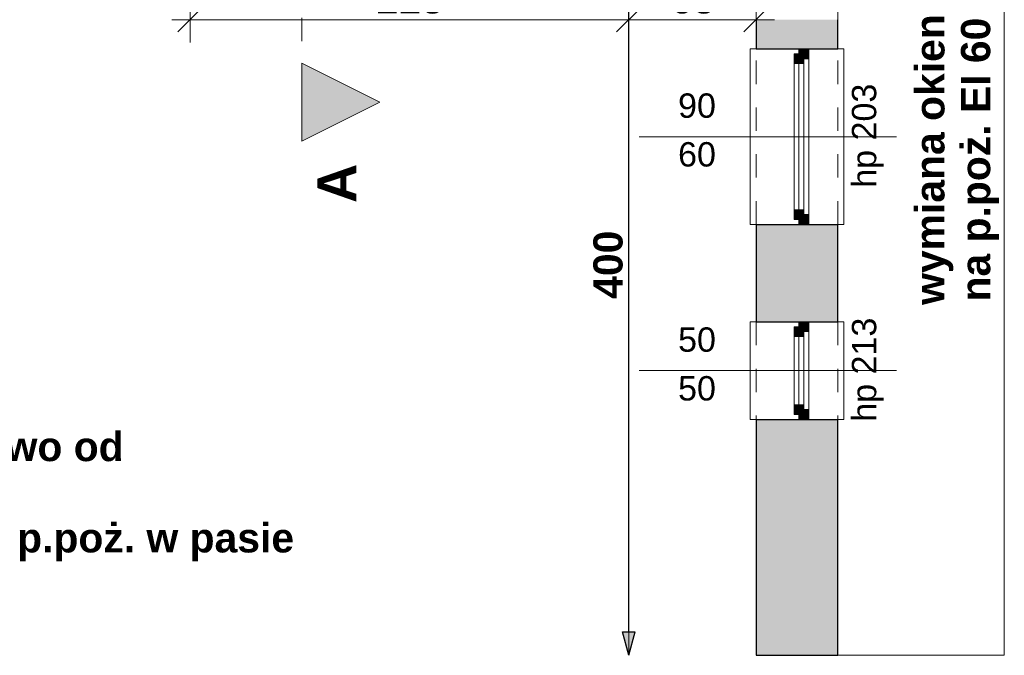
# Model space of a CAD drawing. Header units: centimetres. Extents: x -450 to 939, y -960 to 494.
# Tile 2 of 12: x -137 to 368, y -960 to -634. Entities that reach past the tile are written whole.
import ezdxf

# ---------------------------------------------------------------- set-up
doc = ezdxf.new("R2010")
doc.units = ezdxf.units.CM
doc.header["$MEASUREMENT"] = 0
for name, pattern in [('Przerywana', [24, 12, -12]), ('Przerywana długa', [39, 25, -14]), ('Wipeout_Contour', [100, 0, -100])]:
    doc.linetypes.add(name, pattern=pattern)
for name, color, linetype in [('220 - ŚCIANY WEWNĘTRZNE', 7, 'Continuous'), ('440-Stropy', 7, 'Continuous'), ('Nowe_299-Wymiary Opisy', 7, 'Continuous'), ('Okna Archicada', 7, 'Continuous')]:
    doc.layers.add(name, color=color, linetype=linetype)
for name, color, linetype, lineweight in [('220 - ŚCIANY WEWNĘTRZNE_Nr_pióra__27', 7, 'Continuous', 25), ('220-A Ściany_Nr_pióra__120', 7, 'Continuous', 13), ('220-Ściany_Nr_pióra__19', 255, 'Continuous', 13), ('440-Stropy_Nr_pióra__19', 255, 'Continuous', 0), ('Nowe_220-A Ściany_Nr_pióra__20', 1, 'Continuous', 13), ('Nowe_299-Wymiary Opisy_Nr_pióra__140', 1, 'Continuous', 25), ('Nowe_299-Wymiary Opisy_Nr_pióra__6', 5, 'Continuous', 13), ('Nowe_A-TABELKA_Nr_pióra__140', 1, 'Continuous', 25), ('Nowe_Bloki tekstowe_Nr_pióra__140', 1, 'Continuous', 25), ('Okna Archicada_Nr_pióra__27', 7, 'Continuous', 25), ('Znaczniki okien Archicada_Nr_pióra__7', 7, 'Continuous', 13)]:
    doc.layers.add(name, color=color, linetype=linetype, lineweight=lineweight)
for name, color, linetype, lineweight, true_color in [('840-Znaczniki ogólne_Nr_pióra__5', 7, 'Continuous', 13, 0x40a5ff), ('Nowe_299-Wymiary Opisy_Nr_pióra__45', 7, 'Continuous', 15, 0x40a5ff), ('Nowe_299-Wymiary Opisy_Nr_pióra__85', 7, 'Continuous', 13, 0x80c2ff), ('Okna Archicada_Nr_pióra__23', 7, 'Continuous', 15, 0xff6600), ('Okna Archicada_Nr_pióra__3', 7, 'Continuous', 13, 0xff6600), ('Znaczniki okien Archicada_Nr_pióra__45', 7, 'Continuous', 15, 0x40a5ff)]:
    doc.layers.add(name, color=color, linetype=linetype, lineweight=lineweight, true_color=true_color)
doc.styles.add('STYL_AUTOMATYCZNY_1', font='arial.ttf')
doc.styles.add('STYL_AUTOMATYCZNY_2', font='arial.ttf')
doc.styles.add('STYL_AUTOMATYCZNY_3', font='arial.ttf')
doc.styles.add('STYL_AUTOMATYCZNY_4', font='arial.ttf')
doc.dimstyles.new('STYL_AUTOMATYCZNY__1', dxfattribs={"dimtxt": 15, "dimasz": 11.875, "dimexe": 0.18, "dimexo": 0.0625, "dimgap": 0, "dimtad": 1, "dimtih": 1, "dimtoh": 1, "dimdec": 0, "dimzin": 0, "dimdsep": 46, "dimtxsty": 'STYL_AUTOMATYCZNY_2', "dimblk": 'ARROWHEAD_6', "dimblk1": 'ARROWHEAD_6', "dimblk2": 'ARROWHEAD_6', "dimcen": 0.09, "dimse1": 1, "dimse2": 1, "dimclrd": 256, "dimclre": 256, "dimclrt": 5, "dimadec": 1, "dimazin": 0, "dimtfac": 1, "dimtdec": 4, "dimtmove": 0, "dimatfit": 3, "dimfxl": 1, "dimtolj": 1, "dimtzin": 0, "dimarcsym": 0})
doc.dimstyles.new('STYL_AUTOMATYCZNY__4', dxfattribs={"dimtxt": 15, "dimasz": 11.875, "dimexe": 0.18, "dimexo": 0.0625, "dimgap": 0, "dimtad": 1, "dimdec": 0, "dimzin": 0, "dimdsep": 46, "dimtxsty": 'STYL_AUTOMATYCZNY_3', "dimblk": 'ARROWHEAD_5', "dimblk1": 'ARROWHEAD_5', "dimblk2": 'ARROWHEAD_5', "dimcen": 0.09, "dimse1": 1, "dimse2": 1, "dimclrd": 1, "dimclre": 1, "dimclrt": 1, "dimadec": 1, "dimazin": 0, "dimtfac": 1, "dimtdec": 4, "dimtmove": 0, "dimatfit": 3, "dimfxl": 1, "dimtolj": 1, "dimtzin": 0, "dimarcsym": 0})

# ---------------------------------------------------------------- blocks, each defined once
blk = doc.blocks.new('*D1')
at = {"layer": 'Nowe_299-Wymiary Opisy_Nr_pióra__45', "color": 161, "linetype": 'Continuous', "lineweight": 15, "true_color": 0x40a5ff}
for p, q in [((-43.61, -628.22), (-56.11, -640.72)), ((181.39, -628.22), (168.89, -640.72))]:
    blk.add_line(p, q, dxfattribs=at)
at = {"layer": 'Nowe_299-Wymiary Opisy_Nr_pióra__85', "color": 151, "linetype": 'Continuous', "lineweight": 13, "true_color": 0x80c2ff}
for p, q in [((-49.86, -646.19), (-49.86, -622.75)), ((175.14, -646.19), (175.14, -622.75)), ((-59.23, -634.47), (-49.86, -634.47)), ((-49.86, -634.47), (175.14, -634.47))]:
    blk.add_line(p, q, dxfattribs=at)
at = {"layer": 'Nowe_299-Wymiary Opisy_Nr_pióra__6', "color": 5, "lineweight": 13, "insert": (45.48, -631.47), "char_height": 15, "attachment_point": 7, "style": 'STYL_AUTOMATYCZNY_2'}
blk.add_mtext('\\A1;{\\pql;\\fArial|b0|i0|c238|p0;\\W1.000000;225}', dxfattribs=at)
blk = doc.blocks.new('ARROWHEAD_6')
at = {"color": 0, "linetype": 'Continuous', "lineweight": 0}
for p, q in [((-0.5, -0.5), (0.5, 0.5)), ((0, 0), (-1, 0))]:
    blk.add_line(p, q, dxfattribs=at)
blk = doc.blocks.new('*D3')
at = {"layer": 'Nowe_299-Wymiary Opisy_Nr_pióra__45', "color": 161, "linetype": 'Continuous', "lineweight": 15, "true_color": 0x40a5ff}
for p, q in [((181.39, -628.22), (168.89, -640.72)), ((234.13, -640.72), (246.63, -628.22))]:
    blk.add_line(p, q, dxfattribs=at)
at = {"layer": 'Nowe_299-Wymiary Opisy_Nr_pióra__85', "color": 151, "linetype": 'Continuous', "lineweight": 13, "true_color": 0x80c2ff}
for p, q in [((240.38, -646.19), (240.38, -622.75)), ((175.14, -634.47), (240.38, -634.47)), ((240.38, -634.47), (249.76, -634.47))]:
    blk.add_line(p, q, dxfattribs=at)
at = {"layer": 'Nowe_299-Wymiary Opisy_Nr_pióra__6', "color": 5, "lineweight": 13, "insert": (196.32, -631.47), "char_height": 15, "attachment_point": 7, "style": 'STYL_AUTOMATYCZNY_2'}
blk.add_mtext('\\A1;{\\pql;\\fArial|b0|i0|c238|p0;\\W1.000000;65}', dxfattribs=at)
blk = doc.blocks.new('*D7')
at = {"layer": 'Nowe_299-Wymiary Opisy_Nr_pióra__140', "linetype": 'Continuous', "lineweight": 25}
for points in [[(175.14, -560.47), (171.91, -572.54), (178.38, -572.54)], [(175.14, -960.47), (178.38, -948.4), (171.91, -948.4)]]:
    blk.add_hatch(color=1, dxfattribs=at).paths.add_polyline_path(points)
at = {"layer": 'Nowe_299-Wymiary Opisy_Nr_pióra__140', "color": 1, "linetype": 'Continuous', "lineweight": 25}
for p, q in [((175.14, -560.47), (171.91, -572.54)), ((175.14, -560.47), (178.38, -572.54)), ((178.38, -572.54), (171.91, -572.54)), ((175.14, -948.4), (175.14, -572.54)), ((171.91, -948.4), (178.38, -948.4)), ((175.14, -960.47), (171.91, -948.4)), ((175.14, -960.47), (178.38, -948.4))]:
    blk.add_line(p, q, dxfattribs=at)
at = {"layer": 'Nowe_299-Wymiary Opisy_Nr_pióra__140', "color": 1, "lineweight": 25, "insert": (172.14, -777.63), "char_height": 15, "attachment_point": 7, "rotation": 90, "style": 'STYL_AUTOMATYCZNY_3'}
blk.add_mtext('\\A1;{\\pql;\\fArial|b1|i0|c238|p0;\\W1.000000;400}', dxfattribs=at)
blk = doc.blocks.new('ARROWHEAD_5')
at = {"linetype": 'Continuous', "lineweight": 0}
blk.add_hatch(color=0, dxfattribs=at).paths.add_polyline_path([(-1, 0.2679), (0, 0), (-1, -0.2679)])
at = {"color": 0, "linetype": 'Continuous', "lineweight": 0}
blk.add_line((0, 0), (-1, 0), dxfattribs=at)

msp = doc.modelspace()

# ---------------------------------------------------------------- hatches: boundary and pattern name
at = {"layer": '220-Ściany_Nr_pióra__19', "linetype": 'Continuous', "lineweight": 13}
h = msp.add_hatch(dxfattribs=at)
h.set_pattern_fill('Podwójny_szraf_1_4_0001', color=255, style=0, pattern_type=2)
h.set_pattern_definition([(45, (0, 0), (-22.981, 22.981), []), (45, (-4.596, 4.596), (-22.981, 22.981), [])])
h.paths.add_polyline_path([(-449.86, -250.47), (-41.84, -250.47), (-41.84, 228.03), (282.38, 228.03), (282.38, 169.03), (245.38, 169.03), (245.38, -250.47), (282.38, -250.47), (282.38, -960.47), (367.7, -960.47), (367.7, 228.03), (367.7, 390.38), (-60.62, 390.38), (-449.86, 390.38)])

# ---------------------------------------------------------------- next in the draw order: wipeouts: each hides what was drawn before it
at = {"color": 254, "linetype": 'Wipeout_Contour', "lineweight": 0, "ltscale": 4562.873072}
msp.add_wipeout([(-449.86, 390.38), (-449.86, -250.47), (282.38, -250.47), (282.38, -960.47), (367.7, -960.47), (367.7, -351.72), (367.7, 390.38)], dxfattribs=at).dxf.layer = '440-Stropy'

# ---------------------------------------------------------------- next in the draw order: hatches: boundary and pattern name
at = {"layer": '220 - ŚCIANY WEWNĘTRZNE', "linetype": 'Continuous', "lineweight": 0, "true_color": 0x7f7f7f}
for points in [[(282.38, -634.47), (240.38, -634.47), (240.38, -649.47), (282.38, -649.47)], [(282.38, -739.47), (240.38, -739.47), (240.38, -789.47), (282.38, -789.47)], [(240.38, -960.47), (282.38, -960.47), (282.38, -839.47), (240.38, -839.47)]]:
    msp.add_hatch(color=8, dxfattribs=at).paths.add_polyline_path(points)
at = {"layer": '840-Znaczniki ogólne_Nr_pióra__5', "linetype": 'Continuous', "lineweight": 13, "true_color": 0x40a5ff}
msp.add_hatch(color=161, dxfattribs=at).paths.add_polyline_path([(7.39, -696.69), (47.39, -676.69), (7.39, -656.69)])

# ---------------------------------------------------------------- next in the draw order: linework, layer by layer
at = {"layer": '220 - ŚCIANY WEWNĘTRZNE_Nr_pióra__27', "color": 7, "linetype": 'Continuous', "lineweight": 25}
for p, q in [((240.38, -649.47), (262.38, -649.47)), ((262.38, -649.47), (267.38, -649.47)), ((267.38, -649.47), (282.38, -649.47)), ((240.38, -739.47), (262.38, -739.47)), ((262.38, -739.47), (267.38, -739.47)), ((267.38, -739.47), (282.38, -739.47)), ((240.38, -789.47), (262.38, -789.47)), ((262.38, -789.47), (267.38, -789.47)), ((267.38, -789.47), (282.38, -789.47)), ((240.38, -839.47), (262.38, -839.47)), ((262.38, -839.47), (267.38, -839.47)), ((267.38, -839.47), (282.38, -839.47))]:
    msp.add_line(p, q, dxfattribs=at)
at = {"layer": '220 - ŚCIANY WEWNĘTRZNE_Nr_pióra__27', "color": 7, "linetype": 'Continuous', "lineweight": 25, "flags": 128}
for points in [[(240.38, -634.47), (240.38, -649.47)], [(282.38, -649.47), (282.38, -634.47)], [(240.38, -739.47), (240.38, -789.47)], [(282.38, -789.47), (282.38, -739.47)], [(240.38, -839.47), (240.38, -960.47)], [(282.38, -960.47), (282.38, -839.47)], [(240.38, -960.47), (282.38, -960.47)]]:
    msp.add_lwpolyline(points, dxfattribs=at)
at = {"layer": '220-A Ściany_Nr_pióra__120', "color": 7, "linetype": 'Przerywana długa', "lineweight": 13}
for p in [(367.7, 390.38), (240.38, -960.47)]:
    msp.add_line(p, (367.7, -960.47), dxfattribs=at)
at = {"layer": '440-Stropy_Nr_pióra__19', "color": 255, "linetype": 'Continuous', "lineweight": 0, "flags": 128}
msp.add_lwpolyline([(-449.86, 390.38), (-449.86, -250.47), (282.38, -250.47), (282.38, -960.47), (367.7, -960.47), (367.7, -351.72), (367.7, 390.38)], close=True, dxfattribs=at)
at = {"layer": '840-Znaczniki ogólne_Nr_pióra__5', "color": 161, "linetype": 'Przerywana', "lineweight": 13, "true_color": 0x40a5ff}
msp.add_line((7.39, 422.55), (7.39, -656.69), dxfattribs=at)
at = {"layer": '840-Znaczniki ogólne_Nr_pióra__5', "color": 161, "linetype": 'Continuous', "lineweight": 13, "true_color": 0x40a5ff, "flags": 128}
msp.add_lwpolyline([(7.39, -696.69), (7.39, -656.69), (47.39, -676.69)], close=True, dxfattribs=at)
at = {"layer": 'Nowe_220-A Ściany_Nr_pióra__20', "color": 1, "linetype": 'Continuous', "lineweight": 13}
msp.add_line((175.14, -560.47), (175.14, -960.47), dxfattribs=at)

# ---------------------------------------------------------------- next in the draw order: texts
at = {"layer": '840-Znaczniki ogólne_Nr_pióra__5', "color": 161, "lineweight": 13, "true_color": 0x40a5ff, "insert": (35.39, -728.5), "char_height": 20, "attachment_point": 7, "rotation": 90, "style": 'STYL_AUTOMATYCZNY_4'}
msp.add_mtext('\\A1;{\\pql;\\pt0;\\fArial|b1|i0|c238|p0;\\W1.000000;A}', dxfattribs=at)
at = {"layer": 'Nowe_A-TABELKA_Nr_pióra__140', "color": 1, "linetype": 'Continuous', "lineweight": 25, "insert": (-449.51, -822.47), "char_height": 15, "width": 461.4276, "attachment_point": 1, "line_spacing_factor": 0.936354, "style": 'STYL_AUTOMATYCZNY_4'}
msp.add_mtext('\\A1;{\\pql;\\fArial|b1|i0|c238|p0;\\L\\W1.000000;\\LUWAGA:\\P\\pql;\\fArial|b1|i0|c238|p0;\\l\\W1.000000;\\lWindę należy wydzielić pożarowo od istniejącego budynku porzez\\P\\pql;\\fArial|b1|i0|c238|p0;\\l\\W1.000000;\\lwymienę istniejąc\\fArial|b1|i0|c238|p0;\\l\\W1.000000;\\lych\\fArial|b1|i0|c238|p0;\\l\\W1.000000;\\l ok\\fArial|b1|i0|c238|p0;\\l\\W1.000000;\\lien\\fArial|b1|i0|c238|p0;\\l\\W1.000000;\\l na p.poż. w pasie 4m \\fArial|b1|i0|c238|p0;\\l\\H0.984482x;\\W1.000000;\\l+ wełna na elewacj\\fArial|b1|i0|c238|p0;\\H1.015763x;\\W1.000000;i}', dxfattribs=at)
at = {"layer": 'Nowe_Bloki tekstowe_Nr_pióra__140', "color": 1, "linetype": 'Continuous', "lineweight": 25, "insert": (322.01, -706.21), "char_height": 15, "width": 173.2349, "attachment_point": 2, "rotation": 90, "line_spacing_factor": 0.938653, "style": 'STYL_AUTOMATYCZNY_4'}
msp.add_mtext('\\A1;{\\pqc;\\fArial|b1|i0|c238|p0;\\W1.000000;wymiana okien na p.poż.\\fArial|b1|i0|c238|p0;\\W1.000000; EI 60}', dxfattribs=at)
at = {"layer": 'Znaczniki okien Archicada_Nr_pióra__7', "color": 7, "lineweight": 13, "insert": (200.38, -808.43), "char_height": 12.5, "attachment_point": 7, "style": 'STYL_AUTOMATYCZNY_1'}
msp.add_mtext('\\A1;{\\pql;\\pt0;\\fArial|b0|i0|c238|p0;\\W1.000000;50\\fArial|b0|i0|c238|p0;\\W1.000000;\\A1{\\H.66x;\\S^  ;}\\fArial|b0|i0|c238|p0;\\W1.000000;\\fArial|b0|i0|c238|p0;\\W1.000000;}', dxfattribs=at)

# ---------------------------------------------------------------- next in the draw order: dimensions: what is measured, and where the dimension line sits
at = {"layer": 'Nowe_299-Wymiary Opisy', "color": 151, "linetype": 'Continuous', "lineweight": 13, "true_color": 0x80c2ff}
dim = msp.add_linear_dim(base=(175.14, -634.47), p1=(-49.86, -560.47), p2=(175.14, -560.47), dimstyle='STYL_AUTOMATYCZNY__1', dxfattribs=at)
dim.commit()
dim.dimension.update_dxf_attribs({"geometry": '*D1', "text_midpoint": (62.6, -623.97), "dimtype": 160})
at = {"layer": 'Nowe_299-Wymiary Opisy', "color": 1, "linetype": 'Continuous', "lineweight": 25}
dim = msp.add_linear_dim(base=(175.14, -560.47), p1=(175.14, -960.47), p2=(175.14, -560.47), angle=90, dimstyle='STYL_AUTOMATYCZNY__4', dxfattribs=at)
dim.commit()
dim.dimension.update_dxf_attribs({"geometry": '*D7', "text_midpoint": (164.64, -760.51), "dimtype": 160, "text_rotation": 90})

# ---------------------------------------------------------------- next in the draw order: wipeouts: each hides what was drawn before it
at = {"color": 254, "linetype": 'Wipeout_Contour', "lineweight": 0, "ltscale": 4423.640242}
msp.add_wipeout([(262.38, -739.47), (262.38, -649.47), (240.38, -649.47), (237.38, -649.47), (237.38, -739.47), (240.38, -739.47)], dxfattribs=at).dxf.layer = 'Okna Archicada'
at = {"color": 254, "linetype": 'Wipeout_Contour', "lineweight": 0, "ltscale": 4490.285289}
msp.add_wipeout([(267.38, -649.47), (267.38, -739.47), (282.38, -739.47), (285.38, -739.47), (285.38, -649.47), (282.38, -649.47)], dxfattribs=at).dxf.layer = 'Okna Archicada'
at = {"color": 254, "linetype": 'Wipeout_Contour', "lineweight": 0, "ltscale": 5106.93857}
msp.add_wipeout([(262.38, -789.47), (240.38, -789.47), (237.38, -789.47), (237.38, -839.47), (240.38, -839.47), (262.38, -839.47)], dxfattribs=at).dxf.layer = 'Okna Archicada'
at = {"color": 254, "linetype": 'Wipeout_Contour', "lineweight": 0, "ltscale": 5164.626349}
msp.add_wipeout([(267.38, -839.47), (282.38, -839.47), (285.38, -839.47), (285.38, -789.47), (282.38, -789.47), (267.38, -789.47)], dxfattribs=at).dxf.layer = 'Okna Archicada'

# ---------------------------------------------------------------- next in the draw order: hatches: boundary and pattern name
at = {"layer": 'Okna Archicada', "linetype": 'Continuous', "lineweight": 0, "true_color": 0x7f7f7f}
for points in [[(267.38, -649.47), (262.38, -649.47), (262.38, -651.97), (264.88, -651.97), (264.88, -654.47), (267.38, -654.47)], [(262.38, -739.47), (267.38, -739.47), (267.38, -734.47), (264.88, -734.47), (264.88, -736.97), (262.38, -736.97)], [(262.38, -789.47), (262.38, -791.97), (264.88, -791.97), (264.88, -794.47), (267.38, -794.47), (267.38, -789.47)], [(267.38, -839.47), (267.38, -834.47), (264.88, -834.47), (264.88, -836.97), (262.38, -836.97), (262.38, -839.47)]]:
    msp.add_hatch(color=8, dxfattribs=at).paths.add_polyline_path(points)

# ---------------------------------------------------------------- next in the draw order: linework, layer by layer
at = {"layer": 'Okna Archicada_Nr_pióra__27', "color": 7, "linetype": 'Continuous', "lineweight": 25}
for p, q in [((240.38, -649.47), (262.38, -649.47)), ((262.38, -649.47), (267.38, -649.47)), ((262.38, -649.47), (267.38, -649.47)), ((267.38, -649.47), (282.38, -649.47)), ((240.38, -739.47), (262.38, -739.47)), ((262.38, -739.47), (267.38, -739.47)), ((262.38, -739.47), (267.38, -739.47)), ((267.38, -739.47), (282.38, -739.47)), ((240.38, -789.47), (262.38, -789.47)), ((262.38, -789.47), (267.38, -789.47)), ((262.38, -789.47), (267.38, -789.47)), ((267.38, -789.47), (282.38, -789.47)), ((240.38, -839.47), (262.38, -839.47)), ((262.38, -839.47), (267.38, -839.47)), ((262.38, -839.47), (267.38, -839.47)), ((267.38, -839.47), (282.38, -839.47))]:
    msp.add_line(p, q, dxfattribs=at)
at = {"layer": 'Okna Archicada_Nr_pióra__3', "color": 30, "linetype": 'Continuous', "lineweight": 13, "true_color": 0xff6600}
for p, q in [((237.38, -739.47), (237.38, -649.47)), ((237.38, -649.47), (240.38, -649.47)), ((285.38, -649.47), (282.38, -649.47)), ((285.38, -739.47), (285.38, -649.47)), ((240.38, -739.47), (237.38, -739.47)), ((282.38, -739.47), (285.38, -739.47)), ((240.38, -789.47), (237.38, -789.47)), ((237.38, -789.47), (237.38, -839.47)), ((282.38, -789.47), (285.38, -789.47)), ((285.38, -789.47), (285.38, -839.47)), ((237.38, -839.47), (240.38, -839.47)), ((285.38, -839.47), (282.38, -839.47))]:
    msp.add_line(p, q, dxfattribs=at)
at = {"layer": 'Okna Archicada_Nr_pióra__3', "color": 30, "linetype": 'Przerywana', "lineweight": 13, "true_color": 0xff6600}
for p, q in [((240.38, -739.47), (240.38, -649.47)), ((282.38, -739.47), (282.38, -649.47)), ((240.38, -789.47), (240.38, -839.47)), ((282.38, -789.47), (282.38, -839.47))]:
    msp.add_line(p, q, dxfattribs=at)

# ---------------------------------------------------------------- next in the draw order: texts
at = {"layer": 'Znaczniki okien Archicada_Nr_pióra__7', "color": 7, "lineweight": 13, "char_height": 12.5, "attachment_point": 7, "style": 'STYL_AUTOMATYCZNY_1'}
for s, insert in [('\\A1;{\\pql;\\pt0;\\fArial|b0|i0|c238|p0;\\W1.000000;90\\fArial|b0|i0|c238|p0;\\W1.000000;\\A1{\\H.66x;\\S^  ;}\\fArial|b0|i0|c238|p0;\\W1.000000;\\fArial|b0|i0|c238|p0;\\W1.000000;}', (200.38, -688.43)), ('\\A1;{\\pql;\\pt0;\\fArial|b0|i0|c238|p0;\\W1.000000;60\\fArial|b0|i0|c238|p0;\\W1.000000;\\A1{\\H.66x;\\S^  ;}\\fArial|b0|i0|c238|p0;\\W1.000000;\\fArial|b0|i0|c238|p0;\\W1.000000;}', (200.38, -713.43)), ('\\A1;{\\pql;\\pt0;\\fArial|b0|i0|c238|p0;\\W1.000000;50\\fArial|b0|i0|c238|p0;\\W1.000000;\\A1{\\H.66x;\\S^  ;}\\fArial|b0|i0|c238|p0;\\W1.000000;\\fArial|b0|i0|c238|p0;\\W1.000000;}', (200.38, -833.43))]:
    msp.add_mtext(s, dxfattribs=dict(at, insert=insert))

# ---------------------------------------------------------------- next in the draw order: dimensions: what is measured, and where the dimension line sits
at = {"layer": 'Nowe_299-Wymiary Opisy', "color": 151, "linetype": 'Continuous', "lineweight": 13, "true_color": 0x80c2ff}
dim = msp.add_linear_dim(base=(240.38, -634.47), p1=(175.14, -560.47), p2=(240.38, -960.47), dimstyle='STYL_AUTOMATYCZNY__1', dxfattribs=at)
dim.commit()
dim.dimension.update_dxf_attribs({"geometry": '*D3', "text_midpoint": (207.74, -623.97), "dimtype": 160})

# ---------------------------------------------------------------- next in the draw order: wipeouts: each hides what was drawn before it
at = {"color": 254, "linetype": 'Wipeout_Contour', "lineweight": 0, "ltscale": 5945.273477}
msp.add_wipeout([(259.88, -656.97), (259.88, -731.97), (264.88, -731.97), (264.88, -734.47), (267.38, -734.47), (267.38, -654.47), (264.88, -654.47), (264.88, -656.97)], dxfattribs=at).dxf.layer = 'Okna Archicada'
at = {"color": 254, "linetype": 'Wipeout_Contour', "lineweight": 0, "ltscale": 6850.153029}
msp.add_wipeout([(259.88, -831.97), (264.88, -831.97), (264.88, -834.47), (267.38, -834.47), (267.38, -794.47), (264.88, -794.47), (264.88, -796.97), (259.88, -796.97)], dxfattribs=at).dxf.layer = 'Okna Archicada'

# ---------------------------------------------------------------- next in the draw order: hatches: boundary and pattern name
at = {"layer": 'Okna Archicada', "linetype": 'Continuous', "lineweight": 0, "true_color": 0x7f7f7f}
for points in [[(264.88, -651.97), (259.88, -651.97), (259.88, -656.97), (264.88, -656.97)], [(259.88, -736.97), (264.88, -736.97), (264.88, -731.97), (259.88, -731.97)], [(259.88, -791.97), (259.88, -796.97), (264.88, -796.97), (264.88, -791.97)], [(264.88, -836.97), (264.88, -831.97), (259.88, -831.97), (259.88, -836.97)]]:
    msp.add_hatch(color=8, dxfattribs=at).paths.add_polyline_path(points)

# ---------------------------------------------------------------- next in the draw order: linework, layer by layer
at = {"layer": 'Okna Archicada_Nr_pióra__23', "color": 30, "linetype": 'Continuous', "lineweight": 15, "true_color": 0xff6600}
for p, q in [((262.38, -651.97), (262.38, -649.47)), ((259.88, -651.97), (264.88, -651.97)), ((264.88, -651.97), (262.38, -651.97)), ((264.88, -736.97), (259.88, -736.97)), ((262.38, -739.47), (262.38, -736.97)), ((262.38, -736.97), (264.88, -736.97)), ((264.88, -791.97), (259.88, -791.97)), ((262.38, -789.47), (262.38, -791.97)), ((262.38, -791.97), (264.88, -791.97)), ((259.88, -836.97), (264.88, -836.97)), ((264.88, -836.97), (262.38, -836.97)), ((262.38, -836.97), (262.38, -839.47))]:
    msp.add_line(p, q, dxfattribs=at)

# ---------------------------------------------------------------- next in the draw order: wipeouts: each hides what was drawn before it
at = {"color": 254, "linetype": 'Wipeout_Contour', "lineweight": 0, "ltscale": 2970.067756}
msp.add_wipeout([(264.88, -656.97), (259.88, -656.97), (259.88, -731.97), (264.88, -731.97)], dxfattribs=at).dxf.layer = 'Okna Archicada'
at = {"color": 254, "linetype": 'Wipeout_Contour', "lineweight": 0, "ltscale": 3422.864856}
msp.add_wipeout([(264.88, -831.97), (264.88, -796.97), (259.88, -796.97), (259.88, -831.97)], dxfattribs=at).dxf.layer = 'Okna Archicada'

# ---------------------------------------------------------------- next in the draw order: linework, layer by layer
at = {"layer": 'Okna Archicada_Nr_pióra__23', "color": 30, "linetype": 'Continuous', "lineweight": 15, "true_color": 0xff6600}
for p, q in [((267.38, -649.47), (267.38, -654.47)), ((259.88, -656.97), (259.88, -651.97)), ((264.88, -654.47), (264.88, -651.97)), ((264.88, -651.97), (264.88, -656.97)), ((267.38, -654.47), (264.88, -654.47)), ((264.88, -656.97), (259.88, -656.97)), ((259.88, -731.97), (259.88, -656.97)), ((262.38, -731.97), (262.38, -656.97)), ((264.88, -656.97), (264.88, -731.97)), ((259.88, -736.97), (259.88, -731.97)), ((259.88, -731.97), (264.88, -731.97)), ((264.88, -731.97), (264.88, -736.97)), ((264.88, -736.97), (264.88, -734.47)), ((264.88, -734.47), (267.38, -734.47)), ((267.38, -734.47), (267.38, -739.47)), ((259.88, -791.97), (259.88, -796.97)), ((264.88, -791.97), (264.88, -794.47)), ((264.88, -796.97), (264.88, -791.97)), ((267.38, -794.47), (267.38, -789.47)), ((259.88, -796.97), (264.88, -796.97)), ((259.88, -796.97), (259.88, -831.97)), ((262.38, -796.97), (262.38, -831.97)), ((264.88, -794.47), (267.38, -794.47)), ((264.88, -831.97), (264.88, -796.97)), ((264.88, -831.97), (259.88, -831.97)), ((259.88, -831.97), (259.88, -836.97)), ((264.88, -836.97), (264.88, -831.97)), ((267.38, -834.47), (264.88, -834.47)), ((264.88, -834.47), (264.88, -836.97)), ((267.38, -839.47), (267.38, -834.47))]:
    msp.add_line(p, q, dxfattribs=at)
at = {"layer": 'Okna Archicada_Nr_pióra__3', "color": 30, "linetype": 'Continuous', "lineweight": 13, "true_color": 0xff6600}
for p, q in [((267.38, -654.47), (267.38, -734.47)), ((259.88, -731.97), (259.88, -656.97)), ((259.88, -796.97), (259.88, -831.97)), ((267.38, -834.47), (267.38, -794.47))]:
    msp.add_line(p, q, dxfattribs=at)
at = {"layer": 'Znaczniki okien Archicada_Nr_pióra__45', "color": 161, "linetype": 'Continuous', "lineweight": 15, "true_color": 0x40a5ff}
for p, q in [((180.38, -694.47), (312.38, -694.47)), ((180.38, -814.47), (312.38, -814.47))]:
    msp.add_line(p, q, dxfattribs=at)

# ---------------------------------------------------------------- next in the draw order: texts
at = {"layer": 'Znaczniki okien Archicada_Nr_pióra__7', "color": 7, "lineweight": 13, "char_height": 12.5, "attachment_point": 7, "rotation": 90, "style": 'STYL_AUTOMATYCZNY_1'}
for s, insert in [('\\A1;{\\pql;\\pt0;\\fArial|b0|i0|c238|p0;\\W1.000000;hp 203\\fArial|b0|i0|c238|p0;\\W1.000000;\\A1{\\H.66x;\\S^  ;}\\fArial|b0|i0|c238|p0;\\W1.000000;\\fArial|b0|i0|c238|p0;\\W1.000000;}', (305.79, -720.69)), ('\\A1;{\\pql;\\pt0;\\fArial|b0|i0|c238|p0;\\W1.000000;hp 213\\fArial|b0|i0|c238|p0;\\W1.000000;\\A1{\\H.66x;\\S^  ;}\\fArial|b0|i0|c238|p0;\\W1.000000;\\fArial|b0|i0|c238|p0;\\W1.000000;}', (305.79, -840.69))]:
    msp.add_mtext(s, dxfattribs=dict(at, insert=insert))

doc.saveas('drawing.dxf')
